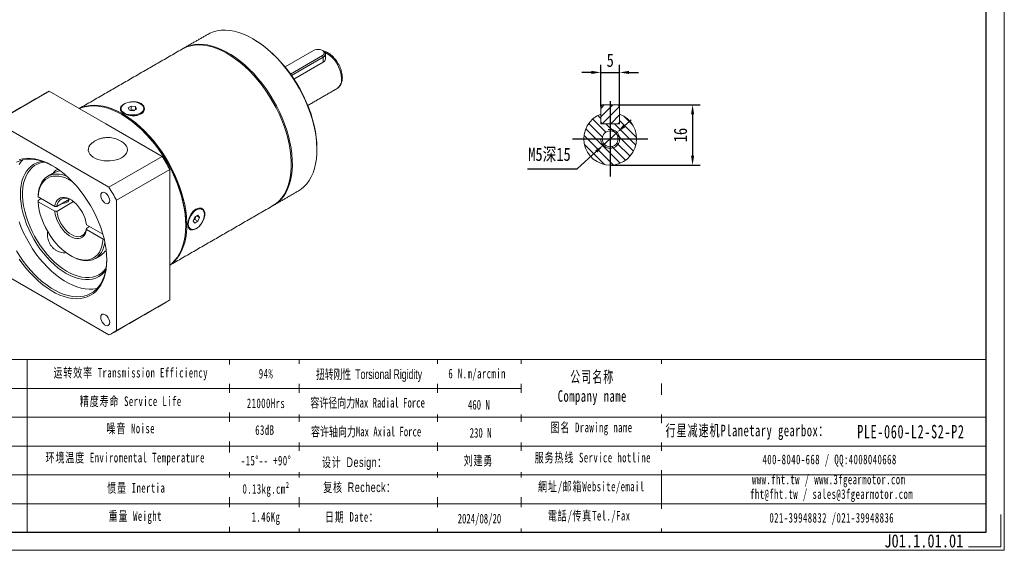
# Model space of a CAD drawing. Header units: millimetres. Extents: x 0 to 401, y 0 to 283.
# Tile 2 of 3: x 140 to 401, y 0 to 141. Entities that reach past the tile are written whole.
import ezdxf

# ---------------------------------------------------------------- set-up
doc = ezdxf.new("R2010")
doc.units = ezdxf.units.MM
doc.header["$LTSCALE"] = 1.5
doc.header["$PDSIZE"] = -1
doc.linetypes.add('CENTER2', pattern=[28.575, 19.05, -3.175, 3.175, -3.175])
doc.layers.get('0').update_dxf_attribs({"lineweight": 18})
doc.layers.get('Defpoints').update_dxf_attribs({"lineweight": 18})
for name, color, linetype in [('3中心线层', 1, 'CENTER2'), ('5剖面线层', 2, 'Continuous'), ('6文字层', 3, 'Continuous'), ('7标注层', 4, 'Continuous')]:
    doc.layers.add(name, color=color, linetype=linetype)
doc.layers.add('SLD-0', color=7, linetype='Continuous', lineweight=18)
doc.styles.add('TH_GBDIM', font='txt', dxfattribs={"width": 0.8})
doc.styles.add('标准', font='txt', dxfattribs={"width": 0.667})
doc.styles.add('样式 1', font='txt', dxfattribs={"width": 0.8})
doc.dimstyles.new('TH_GBDIM', dxfattribs={"dimtxt": 3.5, "dimasz": 2.5, "dimexe": 2, "dimexo": 0, "dimgap": 1.5, "dimtad": 1, "dimdec": 1, "dimdsep": 46, "dimtxsty": 'TH_GBDIM', "dimcen": 2.5, "dimdle": 5, "dimclrd": 4, "dimclre": 4, "dimclrt": 3, "dimadec": 0, "dimazin": 2, "dimtfac": 0.714286, "dimtdec": 1, "dimtmove": 0, "dimatfit": 3, "dimfxl": 1, "dimtolj": 1, "dimarcsym": 0})

# ---------------------------------------------------------------- blocks, each defined once
blk = doc.blocks.new('*D71')
at = {"layer": '7标注层', "color": 4, "lineweight": -2}
for p, q in [((293.66, 117.73), (293.66, 128.74)), ((298.66, 117.73), (298.66, 128.74)), ((291.16, 126.74), (288.66, 126.74)), ((293.66, 126.74), (298.66, 126.74)), ((301.16, 126.74), (303.66, 126.74))]:
    blk.add_line(p, q, dxfattribs=at)
at = {"layer": '7标注层', "color": 4}
for points in [[(291.16, 126.32), (291.16, 127.15), (293.66, 126.74)], [(301.16, 127.15), (301.16, 126.32), (298.66, 126.74)]]:
    blk.add_solid(points, dxfattribs=at)
at = {"layer": 'Defpoints', "color": 0}
for p in [(298.66, 126.74), (293.66, 117.73), (298.66, 117.73)]:
    blk.add_point(p, dxfattribs=at)
at = {"layer": '7标注层', "color": 3, "insert": (296.16, 129.93), "char_height": 3.5, "attachment_point": 5, "style": 'TH_GBDIM'}
blk.add_mtext('\\A1;5', dxfattribs=at)
blk = doc.blocks.new('*D72')
at = {"layer": '7标注层', "color": 4, "lineweight": -2}
for p, q in [((298.26, 118.13), (320, 118.13)), ((318, 115.63), (318, 104.63)), ((296.16, 102.13), (320, 102.13))]:
    blk.add_line(p, q, dxfattribs=at)
at = {"layer": '7标注层', "color": 4}
for points in [[(318.42, 115.63), (317.58, 115.63), (318, 118.13)], [(317.58, 104.63), (318.42, 104.63), (318, 102.13)]]:
    blk.add_solid(points, dxfattribs=at)
at = {"layer": 'Defpoints', "color": 0}
for p in [(298.26, 118.13), (296.16, 102.13), (318, 102.13)]:
    blk.add_point(p, dxfattribs=at)
at = {"layer": '7标注层', "color": 3, "insert": (314.79, 110.13), "char_height": 3.5, "attachment_point": 5, "rotation": 90, "style": 'TH_GBDIM'}
blk.add_mtext('\\A1;16', dxfattribs=at)
blk = doc.blocks.new('*D73')
at = {"layer": '7标注层', "color": 4, "lineweight": -2}
for p, q in [((299.85, 112.5), (301.7, 114.18)), ((298, 110.82), (294.31, 107.45)), ((292.46, 105.77), (287.41, 101.18)), ((274.18, 101.18), (287.41, 101.18))]:
    blk.add_line(p, q, dxfattribs=at)
at = {"layer": '7标注层', "color": 4}
for points in [[(299.57, 112.81), (300.13, 112.19), (298, 110.82)], [(292.74, 105.46), (292.18, 106.08), (294.31, 107.45)]]:
    blk.add_solid(points, dxfattribs=at)
at = {"layer": 'Defpoints', "color": 0}
for p in [(298, 110.82), (294.31, 107.45)]:
    blk.add_point(p, dxfattribs=at)
at = {"layer": '7标注层', "color": 3, "insert": (280.05, 104.84), "char_height": 3.5, "attachment_point": 5, "style": 'TH_GBDIM'}
blk.add_mtext('\\A1;{M5深15}{}{}', dxfattribs=at)

msp = doc.modelspace()

# ---------------------------------------------------------------- hatches: boundary and pattern name
at = {"layer": '5剖面线层'}
h = msp.add_hatch(dxfattribs=at)
h.set_pattern_fill('ANSI31', color=256, scale=0.5, style=0)
h.set_pattern_definition([(45, (41.9738, -6.499), (-1.122532, 1.122532), [])])
h.paths.add_polyline_path([(298.655405, 115.671532), (298.655405, 117.733184), (298.255405, 118.133184), (296.155405, 118.133184), (296.155405, 113.133184), (298.255405, 113.133184), (298.655405, 113.533184)])
h.paths.add_polyline_path([(296.155405, 118.133184), (294.055405, 118.133184), (293.655405, 117.733184), (293.655405, 113.533184), (294.055405, 113.133184), (296.155405, 113.133184)])
h = msp.add_hatch(dxfattribs=at)
h.set_pattern_fill('ANSI31', color=256, scale=0.5, angle=90, style=0)
h.set_pattern_definition([(135, (41.9738, -6.499), (-1.122532, -1.122532), [])])
h.paths.add_polyline_path([(296.155405, 113.133184), (293.655405, 113.133184), (293.655405, 115.671532, 0.3108678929), (289.155405, 109.133184), (294.055405, 109.133184, -0.4142135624), (296.155405, 111.233184)])
h.paths.add_polyline_path([(298.655405, 115.671532), (298.655405, 113.133184), (296.155405, 113.133184), (296.155405, 111.633184, -0.4142135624), (298.655405, 109.133184), (303.155405, 109.133184, 0.3108678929)])
h.paths.add_polyline_path([(303.155405, 109.133184), (298.655405, 109.133184, -0.4142135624), (296.155405, 106.633184), (296.155405, 102.133184, 0.4142135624)])
h.paths.add_polyline_path([(296.155405, 106.633184, -0.4142135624), (293.655405, 109.133184), (289.155405, 109.133184, 0.4142135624), (296.155405, 102.133184)])
h.paths.add_polyline_path([(294.055405, 109.133184), (293.655405, 109.133184, 0.4142135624), (296.155405, 106.633184), (296.155405, 107.033184, -0.4142135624)], flags=17)
h.paths.add_polyline_path([(298.655405, 109.133184), (298.255405, 109.133184, -0.4142135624), (296.155405, 107.033184), (296.155405, 106.633184, 0.4142135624)], flags=17)
h.paths.add_polyline_path([(296.155405, 111.633184), (296.155405, 111.233184, -0.4142135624), (298.255405, 109.133184), (298.655405, 109.133184, 0.4142135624)], flags=17)

# ---------------------------------------------------------------- linework, layer by layer
at = {"color": 7, "linetype": 'Continuous', "lineweight": 15}
for p, q in [((217.473954, 132.571992), (209.927426, 128.215474)), ((211.378012, 126.309749), (219.849832, 131.200426)), ((220.076106, 130.808508), (211.639968, 125.938429)), ((219.849832, 131.200426), (220.076106, 130.808508)), ((220.076106, 130.808508), (220.076106, 129.46177)), ((220.076106, 129.46177), (212.294519, 124.969555)), ((133.267427, 113.58702), (147.409564, 121.751102)), ((162.376193, 113.111051), (147.409564, 121.751102)), ((168.323197, 117.332563), (169.114055, 117.818266)), ((169.114055, 117.818266), (170.238119, 117.665731)), ((169.114055, 116.838416), (169.114055, 117.818266)), ((170.238119, 117.665731), (170.571323, 117.027493)), ((170.238119, 116.822856), (170.238119, 117.665731)), ((293.655405, 117.733184), (294.055405, 118.133184)), ((293.655405, 117.733184), (293.655405, 113.533184)), ((294.055405, 118.133184), (298.255405, 118.133184)), ((298.255405, 118.133184), (298.655405, 117.733184)), ((298.655405, 113.533184), (298.655405, 117.733184)), ((168.656402, 116.694325), (168.323197, 117.332563)), ((169.780464, 116.54179), (168.656402, 116.694325)), ((168.839072, 116.669536), (169.114055, 116.838416)), ((169.114055, 116.838416), (169.676087, 116.762149)), ((169.676087, 116.762149), (170.055449, 116.71067)), ((170.571323, 117.027493), (169.780464, 116.54179)), ((293.655405, 113.133184), (293.655405, 115.671532)), ((298.655405, 115.671532), (298.655405, 113.133184)), ((163.200685, 96.306918), (133.267427, 113.58702)), ((177.342822, 104.471), (162.376193, 113.111051)), ((294.055405, 113.133184), (293.655405, 113.533184)), ((293.655405, 113.133184), (298.655405, 113.133184)), ((294.055405, 113.133184), (298.255405, 113.133184)), ((298.655405, 113.533184), (298.255405, 113.133184)), ((177.342822, 104.471), (163.200685, 96.306918)), ((148.234056, 99.897751), (148.157108, 99.854402)), ((165.204618, 92.836005), (179.346755, 101.000087)), ((179.346755, 83.717175), (179.346755, 101.000087)), ((144.433656, 92.768821), (145.282369, 93.258772)), ((148.837624, 91.206367), (144.434248, 93.748383)), ((144.434248, 92.441917), (148.837624, 89.899902)), ((149.406041, 91.204789), (152.760178, 93.141091)), ((153.85395, 92.466047), (149.406041, 89.898324)), ((165.204618, 58.270182), (165.204618, 92.836005)), ((185.976589, 88.359133), (186.792696, 88.859416)), ((186.792696, 88.859416), (187.222615, 88.30603)), ((161.620932, 83.826721), (157.247143, 86.351656)), ((185.590402, 87.305464), (185.976589, 88.359133)), ((186.02032, 86.752078), (185.590402, 87.305464)), ((185.987898, 87.742205), (185.681673, 87.554486)), ((186.180992, 88.26904), (185.987898, 87.742205)), ((185.987898, 87.742205), (186.836426, 87.252361)), ((186.836426, 87.252361), (186.02032, 86.752078)), ((186.282816, 88.546853), (186.180992, 88.26904)), ((186.536291, 88.702237), (187.222615, 88.30603)), ((187.222615, 88.30603), (186.836426, 87.252361)), ((157.244408, 85.37333), (158.093122, 85.863282)), ((157.247143, 85.04519), (161.650519, 82.503175)), ((179.346755, 66.434264), (179.346755, 83.717175)), ((162.131229, 79.285854), (162.509168, 79.504033)), ((162.424239, 79.465945), (162.515075, 79.4532)), ((133.267427, 74.393062), (163.200685, 57.11296)), ((179.346755, 66.434264), (165.204618, 58.270182))]:
    msp.add_line(p, q, dxfattribs=at)
at = {"color": 7, "linetype": 'Continuous', "lineweight": 15, "flags": 128}
for points in [[(201.408486, 135.643914), (200.155167, 136.313925), (198.908694, 136.873242), (197.675873, 137.318816), (196.463438, 137.648208), (195.278012, 137.859622), (194.126068, 137.951903), (193.013898, 137.924547), (191.947577, 137.777702), (190.932928, 137.512172), (189.975492, 137.129405), (189.409462, 136.832108)], [(182.621237, 132.913349), (182.957467, 133.096868), (183.89977, 133.508642), (184.900624, 133.803641), (185.954562, 133.980258), (187.055831, 134.037527), (188.198413, 133.975134), (189.376069, 133.79342), (190.582367, 133.493378), (191.810719, 133.076646), (193.054415, 132.545501), (194.306664, 131.902845), (195.560625, 131.152188), (196.80945, 130.297626), (198.046319, 129.343829), (199.264476, 128.296006), (200.457268, 127.159881), (201.618179, 125.941656), (202.740871, 124.647989), (203.819211, 123.285941), (204.84731, 121.862955), (205.819552, 120.3868), (206.730627, 118.865539), (207.57556, 117.307481), (208.349735, 115.721136), (209.048925, 114.115167), (209.66931, 112.498346), (210.207503, 110.879503), (210.660562, 109.26748), (211.026016, 107.671082), (211.301867, 106.099026), (211.486609, 104.5599), (211.579233, 103.062109), (211.579233, 101.613833), (211.486609, 100.222983), (211.301867, 98.897155), (211.026016, 97.643591), (210.660562, 96.469136), (210.207503, 95.380205), (209.66931, 94.382746), (209.048925, 93.482206), (208.349735, 92.683504), (207.57556, 91.991003), (206.730627, 91.408484), (206.619286, 91.343004)], [(182.763492, 132.993547), (183.014495, 133.139211), (183.941342, 133.579851), (184.928058, 133.90422), (185.969254, 134.110548), (187.059244, 134.197708), (188.192075, 134.165224), (189.361559, 134.013273), (190.561309, 133.742685), (191.784772, 133.354938), (193.025266, 132.85215), (194.276017, 132.237065), (195.530192, 131.513045), (196.780943, 130.684044), (198.021437, 129.754588), (199.2449, 128.729754), (200.44465, 127.615141), (201.614134, 126.416834), (202.746965, 125.14138), (203.836955, 123.795744), (204.878151, 122.387276), (205.864867, 120.923669), (206.791714, 119.412915), (207.653629, 117.863265), (208.445906, 116.283185), (209.164217, 114.681303), (209.804637, 113.066369), (210.363672, 111.447202), (210.838266, 109.832645), (211.225828, 108.231519), (211.52424, 106.652567), (211.731872, 105.104413), (211.847595, 103.59551), (211.870769, 102.134104), (211.801273, 100.728172), (211.639486, 99.385395), (211.386291, 98.113107), (211.043068, 96.918256), (210.611697, 95.807368), (210.094529, 94.786511), (209.494392, 93.861259), (208.814562, 93.036666), (208.058752, 92.317238), (207.231091, 91.7069), (206.759875, 91.426088)], [(213.407511, 95.261763), (214.159011, 95.753687), (214.951288, 96.419024), (215.669598, 97.191562), (216.310019, 98.067083), (216.869053, 99.040802), (217.343648, 100.107403), (217.731209, 101.26106), (218.029622, 102.495473), (218.237254, 103.8039), (218.352977, 105.179192), (218.376151, 106.613842), (218.306655, 108.100012), (218.144868, 109.629584), (217.891673, 111.194206), (217.54845, 112.785333), (217.117079, 114.394272), (216.599911, 116.012239), (215.999774, 117.630394), (215.319944, 119.239901), (214.564134, 120.831969), (213.736473, 122.397904), (212.841481, 123.929151), (211.884045, 125.417349), (210.869396, 126.854368), (209.803074, 128.232362), (208.690904, 129.543802), (207.538961, 130.781527), (206.353534, 131.938777), (205.1411, 133.009233), (203.908279, 133.987043), (202.661805, 134.866874), (201.408486, 135.643914)], [(201.69133, 135.480582), (202.938404, 134.706776), (204.178505, 133.829532), (205.404697, 132.853751), (206.610121, 131.784894), (207.788038, 130.628938), (208.93186, 129.392346), (210.03519, 128.082034), (211.091857, 126.70533), (212.095952, 125.269934), (213.041861, 123.783871), (213.924294, 122.255453), (214.738314, 120.693229), (215.479371, 119.105933), (216.14332, 117.502443), (216.726445, 115.891727), (217.225489, 114.282792), (217.63766, 112.684636), (217.960653, 111.106197), (218.192663, 109.556299), (218.332388, 108.043615), (218.379049, 106.576603)], [(219.849832, 131.200426), (220.136392, 131.421412), (220.303497, 131.680053), (220.337611, 131.955396), (220.235967, 132.225134), (220.006801, 132.467414), (219.668678, 132.662608), (219.248991, 132.794903), (218.781741, 132.85358), (218.304781, 132.833887), (217.856753, 132.737419), (217.473954, 132.571992)], [(220.076335, 132.441191), (220.393944, 132.202204), (220.593745, 131.923743), (220.66189, 131.624915), (220.593744, 131.32609), (220.393943, 131.047628), (220.076106, 130.808508)], [(155.364705, 117.158698), (156.181185, 117.507043), (157.182038, 117.802043), (158.235977, 117.978659), (159.337245, 118.035928), (160.479828, 117.973535), (161.657484, 117.791821), (162.863782, 117.49178), (164.092134, 117.075048), (165.33583, 116.543903), (166.588079, 115.901246), (167.84204, 115.150589), (169.090865, 114.296028), (170.327734, 113.34223), (171.545891, 112.294408), (172.738683, 111.158282), (173.899594, 109.940058), (175.022286, 108.64639), (176.100626, 107.284343), (177.128725, 105.861356), (178.100967, 104.385201), (179.012042, 102.86394), (179.856974, 101.305882), (180.63115, 99.719538), (181.33034, 98.113568), (181.950725, 96.496747), (182.488918, 94.877904), (182.941977, 93.265882), (183.307431, 91.669484), (183.583282, 90.097428), (183.768024, 88.558301), (183.860648, 87.06051), (183.860648, 85.612234), (183.768024, 84.221385), (183.583282, 82.895557), (183.307431, 81.641992), (182.941977, 80.467537), (182.488918, 79.378606), (181.950725, 78.381148), (181.33034, 77.480608), (180.63115, 76.681906), (179.856974, 75.989405), (179.346755, 75.618803)], [(183.589395, 86.166399), (183.543053, 87.640439), (183.404273, 89.159936), (183.173821, 90.716589), (182.852948, 92.3019), (182.443412, 93.907207), (181.947446, 95.523744), (181.367761, 97.142682), (180.707523, 98.755177), (179.970337, 100.352425), (179.16023, 101.925701), (178.281626, 103.466412), (177.339324, 104.966145), (176.33847, 106.416706), (175.284531, 107.810174), (174.183264, 109.13894), (173.040681, 110.395745), (171.863025, 111.573724), (170.656727, 112.666445), (169.428375, 113.667937), (168.184679, 114.572734), (166.93243, 115.375893), (165.678469, 116.073028), (164.429643, 116.66033), (163.192775, 117.134591), (161.974618, 117.493222), (160.781826, 117.734265), (159.620914, 117.856401), (158.498222, 117.858965), (157.419882, 117.741943), (156.391784, 117.505974), (155.419542, 117.152346), (155.394642, 117.141414)], [(170.316414, 115.515205), (170.89701, 115.655905), (171.414247, 115.863217), (171.845518, 116.12808), (172.171972, 116.438918), (172.379343, 116.782146), (172.458568, 117.142763), (172.406185, 117.50501), (172.224483, 117.853053), (171.921402, 118.171681), (171.510189, 118.446969), (171.008817, 118.666886), (170.439197, 118.821821), (169.826225, 118.905001), (169.196691, 118.912792), (168.578107, 118.844852), (167.997509, 118.704151), (167.480272, 118.496839), (167.049003, 118.231977), (166.722549, 117.921139), (166.515177, 117.57791), (166.435952, 117.217293), (166.488335, 116.855047), (166.670038, 116.507004), (166.973118, 116.188375), (167.38433, 115.913086), (167.885703, 115.693169), (168.455322, 115.538235), (169.068295, 115.455055), (169.69783, 115.447265), (170.316414, 115.515205)], [(166.904388, 115.395376), (168.148751, 114.623136), (169.388852, 113.745892), (170.615043, 112.770111), (171.820468, 111.701255), (172.998385, 110.545298), (174.142206, 109.308706), (175.245536, 107.998394), (176.302204, 106.621691), (177.306299, 105.186294), (178.252208, 103.700231), (179.134641, 102.171814), (179.948661, 100.609589), (180.689717, 99.022294), (181.353666, 97.418803), (181.936792, 95.808088), (182.435836, 94.199153), (182.848007, 92.600997), (183.170999, 91.022557), (183.403009, 89.47266), (183.542734, 87.959976), (183.589395, 86.492963)], [(167.070836, 108.07801), (167.12056, 108.039891), (167.562909, 107.629793), (167.885576, 107.184043), (168.080204, 106.714186), (168.141753, 106.23239), (168.068627, 105.751134), (167.862721, 105.28288), (167.529367, 104.839758), (167.0772, 104.433245), (166.517932, 104.073868), (165.866045, 103.770936), (165.138424, 103.532293), (164.353911, 103.36412), (163.532829, 103.270774), (162.696442, 103.254671), (161.866411, 103.31623), (161.064234, 103.453855), (160.310689, 103.663983), (159.625288, 103.94117), (159.025785, 104.278238), (158.527708, 104.666458), (158.143954, 105.095773), (157.884465, 105.555066), (157.755961, 106.032441), (157.761768, 106.515533), (157.901739, 106.991833), (158.172245, 107.449003), (158.566282, 107.875201), (158.812139, 108.077421)], [(148.378499, 101.923204), (147.947453, 102.159579), (146.812253, 102.709091), (145.688109, 103.14708), (144.58231, 103.470707), (143.502029, 103.677874), (142.454271, 103.767236), (141.445831, 103.738215), (140.483251, 103.590998), (139.572771, 103.326539), (138.720297, 102.946555)], [(140.359786, 103.562736), (139.95822, 103.101116), (139.388773, 102.290896)], [(139.433735, 103.628717), (140.369633, 103.854108), (141.355253, 103.962509), (142.384362, 103.953236), (143.450455, 103.826348), (144.546792, 103.582646), (145.66644, 103.223671), (146.802322, 102.751694), (147.947256, 102.169697), (149.094003, 101.48136), (150.235313, 100.691036), (151.363971, 99.803721), (152.47284, 98.825024), (153.55491, 97.761134), (154.60334, 96.618776), (155.611501, 95.405175), (156.573021, 94.128001), (157.481817, 92.795329), (158.332148, 91.415585), (159.118635, 89.997494), (159.836305, 88.550018), (160.480623, 87.082312), (161.047514, 85.603653), (161.533394, 84.12339), (161.93519, 82.650882), (162.250366, 81.195439), (162.476924, 79.766262), (162.613434, 78.372388), (162.659034, 77.022628)], [(162.379589, 74.280093), (161.873734, 73.6657), (161.227826, 73.066538), (160.511013, 72.577015), (159.728747, 72.200858), (158.886985, 71.940927), (157.992131, 71.799202), (157.050996, 71.776761), (156.070743, 71.873776), (155.058831, 72.089509), (154.022963, 72.422315), (152.971021, 72.869663), (151.911012, 73.42815), (150.851004, 74.093523), (149.799062, 74.860721), (148.763194, 75.723902), (147.751283, 76.676498), (146.771029, 77.71126), (145.829894, 78.820312), (144.93504, 79.995213), (144.093277, 81.227022), (143.311012, 82.506364), (142.594199, 83.823502), (141.948291, 85.168413), (141.378207, 86.53086), (140.888283, 87.900476), (140.482249, 89.266835), (140.163194, 90.619539), (139.933547, 91.948294), (139.795057, 93.242986), (139.748775, 94.493762), (139.795057, 95.691104), (139.933547, 96.825898), (140.163194, 97.889508), (140.482249, 98.87384), (140.888283, 99.771401), (141.378207, 100.575363), (141.948291, 101.279604), (142.594199, 101.878766), (143.311012, 102.368289), (144.093277, 102.744448), (144.93504, 103.004378), (145.721679, 103.135565)], [(146.243877, 102.943958), (145.953308, 102.911093), (145.084365, 102.730148), (144.271064, 102.43107), (143.519769, 102.016201), (142.83636, 101.488786), (142.226187, 100.852954), (141.694024, 100.113681), (141.244036, 99.276753), (140.879746, 98.348719), (140.604004, 97.336843), (140.418968, 96.249045), (140.326087, 95.093837), (140.326087, 93.880261), (140.418968, 92.617815), (140.604004, 91.316378), (140.879746, 89.986138), (141.244036, 88.637503), (141.694024, 87.28103), (142.226187, 85.927335), (142.83636, 84.587012), (143.519769, 83.270551), (144.271064, 81.988254), (145.084365, 80.750158), (145.953308, 79.565954), (146.871092, 78.444907), (147.830533, 77.395793), (148.824124, 76.426822), (149.844087, 75.545577), (150.88244, 74.758956), (151.931057, 74.073113), (152.98173, 73.49342), (154.026237, 73.02441), (155.056404, 72.669755), (156.064167, 72.432231), (157.041639, 72.313697), (157.981172, 72.31508), (158.87541, 72.436369), (159.717357, 72.676615), (160.500421, 73.033938), (161.218476, 73.505542), (161.8659, 74.087735), (162.437628, 74.775962), (162.474802, 74.828124)], [(144.433656, 94.075286), (144.540347, 95.07556), (144.741878, 96.002569), (145.036072, 96.846306), (145.419753, 97.597661), (145.888779, 98.248524), (146.438086, 98.791867), (147.061745, 99.221826), (147.753022, 99.533758), (148.504455, 99.724295), (149.307931, 99.791381), (150.154777, 99.734292), (151.03585, 99.553644), (151.941638, 99.251387), (152.057025, 99.204829)], [(153.521668, 97.795505), (153.489931, 97.815799), (152.594836, 98.332526), (151.70456, 98.739368), (150.828686, 99.031947), (149.976645, 99.207112), (149.157609, 99.262976), (148.380396, 99.198939), (147.653373, 99.01569), (146.984367, 98.715202), (146.380581, 98.30071), (145.848515, 97.776676), (145.393897, 97.148742), (145.021622, 96.423668), (144.735697, 95.609261), (144.5392, 94.714287), (144.434248, 93.748383)], [(148.507053, 100.032465), (148.564947, 100.214525), (148.764749, 100.492987), (149.082584, 100.732107), (149.082355, 100.731974)], [(163.421995, 92.748864), (163.373875, 93.16312), (163.233414, 93.599374), (163.011991, 94.022283), (162.727544, 94.397584), (162.403117, 94.694875), (162.064994, 94.890069), (161.740568, 94.967353), (161.456121, 94.920467), (161.234698, 94.753208), (161.094236, 94.479127), (161.046116, 94.120429), (161.094236, 93.706172), (161.234698, 93.269918), (161.456121, 92.84701), (161.740568, 92.471707), (162.064994, 92.174417), (162.403117, 91.979223), (162.727544, 91.901938), (163.011991, 91.948825), (163.233414, 92.116084), (163.373875, 92.390164), (163.421995, 92.748864)], [(144.434248, 92.441917), (144.5392, 91.354837), (144.735697, 90.232993), (145.021622, 89.088463), (145.393897, 87.93357), (145.848515, 86.780745), (146.380581, 85.642401), (146.984367, 84.530792), (147.653373, 83.457887), (148.380396, 82.435235), (149.157609, 81.473847), (149.976645, 80.584073), (150.828686, 79.775492), (151.70456, 79.056808), (152.594836, 78.43576), (153.489931, 77.919032), (154.380207, 77.51219), (155.256081, 77.219611), (156.108122, 77.044447), (156.927158, 76.988582), (157.704371, 77.052619), (158.431394, 77.235868), (159.1004, 77.536356), (159.704185, 77.950848), (160.236252, 78.474882), (160.690869, 79.102816), (161.063145, 79.82789), (161.34907, 80.642297), (161.545567, 81.537271), (161.650519, 82.503175)], [(148.837624, 91.206367), (148.970886, 91.853671), (149.197136, 92.415833), (149.511208, 92.880015), (149.905929, 93.235615), (150.372283, 93.474511), (150.899619, 93.591247), (151.475895, 93.583158), (152.087947, 93.450428), (152.721797, 93.196087), (153.36297, 92.825946), (153.99682, 92.348458), (154.608872, 91.774529), (155.185147, 91.117265), (155.712484, 90.391678), (156.178838, 89.614341), (156.573559, 88.803007), (156.887631, 87.976205), (157.113881, 87.15282), (157.247143, 86.351656)], [(157.247143, 85.04519), (157.113881, 84.397887), (156.887631, 83.835725), (156.573559, 83.371543), (156.178838, 83.015943), (155.712484, 82.777047), (155.185147, 82.66031), (154.608872, 82.6684), (153.99682, 82.80113), (153.36297, 83.05547), (152.721797, 83.425611), (152.087947, 83.903099), (151.475895, 84.477029), (150.899619, 85.134293), (150.372283, 85.859879), (149.905929, 86.637216), (149.511208, 87.448551), (149.197136, 88.275352), (148.970886, 89.098738), (148.837624, 89.899902)], [(149.406041, 89.898324), (149.544578, 89.111748), (149.77802, 88.30452), (150.100508, 87.496904), (150.503945, 86.709174), (150.978206, 85.961103), (151.511383, 85.271471), (152.090093, 84.65759), (152.699809, 84.134869), (153.325225, 83.716431), (153.95064, 83.41278), (154.560356, 83.231538), (155.139066, 83.177254), (155.672244, 83.251293), (156.146504, 83.451794), (156.549942, 83.773725), (156.872429, 84.209005), (157.105872, 84.746706), (157.244408, 85.37333)], [(187.202858, 86.018518), (187.270901, 86.076745), (187.934646, 86.907306), (188.424411, 87.849375), (188.663945, 88.801074), (188.617804, 89.652614), (188.297613, 90.312145), (187.747177, 90.705857), (187.039553, 90.77613), (186.273486, 90.503755), (185.545464, 89.922384), (184.926114, 89.100417), (184.466624, 88.128798), (184.206628, 87.126312), (184.155081, 86.492963), (184.155081, 86.492963)], [(185.399149, 85.057284), (185.811311, 85.100716), (186.249486, 85.262373), (186.694524, 85.535186), (187.126974, 85.907234), (187.527936, 86.362256), (187.879886, 86.880366), (188.167444, 87.438919), (188.378039, 88.013505), (188.502469, 88.57901), (188.535295, 89.11072), (188.475083, 89.585396), (188.324465, 89.982293), (188.090023, 90.284066), (187.782003, 90.477523), (187.413868, 90.554211), (187.001705, 90.510777), (186.56353, 90.349121), (186.118493, 90.076308), (185.686043, 89.70426), (185.28508, 89.249238), (184.933129, 88.731128), (184.645573, 88.172575), (184.434978, 87.59799), (184.310548, 87.032485), (184.277721, 86.500774), (184.337933, 86.026098), (184.488551, 85.629201), (184.722994, 85.327429), (185.031013, 85.133972), (185.399149, 85.057284)], [(139.388773, 87.112278), (139.95822, 85.644589), (140.605185, 84.188757), (141.325472, 82.754221), (142.114411, 81.350285), (142.966884, 79.986057), (143.877364, 78.670381), (144.839944, 77.411791), (145.848384, 76.21845), (146.896142, 75.098097), (147.976423, 74.057998), (149.082222, 73.104897), (150.206366, 72.244978), (151.341566, 71.483815), (152.480459, 70.826346), (153.615659, 70.276835), (154.739803, 69.838845), (155.845601, 69.515218), (156.925883, 69.308051), (157.973641, 69.218689), (158.98208, 69.24771), (159.944661, 69.394927), (160.068127, 69.423189)], [(179.346755, 75.65344), (179.970337, 76.158849), (180.707523, 76.904959), (181.367761, 77.755161), (181.947446, 78.704809), (182.443412, 79.748716), (182.852948, 80.881182), (183.173821, 82.096021), (183.404273, 83.386599), (183.543053, 84.745866), (183.589395, 86.166399)], [(162.143844, 81.732054), (162.110102, 81.502559), (161.908572, 80.57555), (161.614377, 79.731813), (161.230696, 78.980458), (160.76167, 78.329595), (160.212363, 77.786252), (159.588705, 77.356294), (158.897427, 77.044362), (158.145995, 76.853824), (157.342518, 76.786737), (156.495672, 76.843826), (155.614599, 77.024475), (154.708811, 77.326732), (153.788086, 77.747335), (153.323777, 78.001482)], [(138.720297, 79.390906), (139.572771, 78.026677), (140.483251, 76.711001), (141.445831, 75.452411), (142.454271, 74.25907), (143.502029, 73.138717), (144.58231, 72.098618), (145.688109, 71.145517), (146.812253, 70.285598), (147.947453, 69.524435), (149.086346, 68.866967), (150.221545, 68.317456), (151.34569, 67.879465), (152.451488, 67.555838), (153.53177, 67.348671), (154.579527, 67.259309), (155.587967, 67.28833), (156.550548, 67.435548), (157.461027, 67.700006), (158.313501, 68.07999), (159.10244, 68.573036), (159.822727, 69.175946), (160.469692, 69.884809), (161.039139, 70.695029), (161.527373, 71.601351), (161.931231, 72.597897), (162.248091, 73.678204), (162.475898, 74.835267), (162.613176, 76.06158), (162.658335, 77.187122)], [(162.519244, 79.416724), (162.465652, 79.424518), (162.392625, 79.436754)], [(162.659034, 77.022628), (162.613434, 75.725516), (162.476924, 74.489254), (162.250366, 73.321656), (161.93519, 72.230106), (161.533394, 71.221503), (161.047514, 70.302225), (160.480623, 69.478085), (159.836305, 68.754291), (159.118635, 68.135421), (158.332148, 67.625387), (157.481817, 67.227414), (156.573021, 66.944018), (155.611501, 66.776989), (154.60334, 66.727386), (153.55491, 66.79552), (152.47284, 66.980962), (151.363971, 67.282538), (150.235313, 67.698343), (149.094003, 68.225747), (147.947256, 68.861416), (146.802322, 69.601332), (145.66644, 70.440816), (144.546792, 71.37456), (143.450455, 72.396661), (142.384362, 73.500658), (141.355253, 74.679569), (140.369633, 75.925943), (139.433735, 77.231898)], [(163.421995, 60.415496), (163.373875, 60.829754), (163.233414, 61.266006), (163.011991, 61.688916), (162.727544, 62.064218), (162.403117, 62.361508), (162.064994, 62.556703), (161.740568, 62.633987), (161.456121, 62.5871), (161.234698, 62.419841), (161.094236, 62.145761), (161.046116, 61.787062), (161.094236, 61.372806), (161.234698, 60.936551), (161.456121, 60.513643), (161.740568, 60.138341), (162.064994, 59.841051), (162.403117, 59.645857), (162.727544, 59.568572), (163.011991, 59.615458), (163.233414, 59.782717), (163.373875, 60.056798), (163.421995, 60.415496)]]:
    msp.add_lwpolyline(points, dxfattribs=at)
at = {"color": 7, "linetype": 'Continuous', "lineweight": 15}
msp.add_circle((296.155405, 109.133184), 2.1, dxfattribs=at)
for centre, radius, start, end in [((216.524416, 124.742363), 8.364876, 1.95293884, 61.85438618), ((222.14167, 124.723976), 2.759498, 304.99883432, 6.31334258), ((151.728518, 111.956669), 10.704405, 113.79556583, 119.99271746), ((167.518453, 116.826076), 1.271834, 139.98295311, 178.17967319), ((171.39987, 116.835174), 1.247783, 1.43750628, 40.39989391), ((169.444124, 115.198083), 1.581173, 81.56408243, 111.73197065), ((169.489417, 115.326104), 1.448127, 69.15793752, 82.5936891), ((296.155405, 109.133184), 7, 110.92483243, 69.07516757), ((130.415977, 75.063821), 55.379698, 27.92628954, 32.073728), ((149.924434, 99.704842), 1.326891, 96.50640694, 162.38901961), ((116.27384, 66.899739), 55.379698, 27.92628954, 32.073728), ((151.758116, 91.065167), 2.356215, 52.67082429, 176.60283047), ((150.578819, 95.040612), 3.121051, 271.22289086, 298.17415272), ((151.566629, 93.329484), 1.147988, 295.0354493, 348.55034876), ((187.077188, 89.663428), 1.256317, 19.73423185, 58.43377496), ((184.646858, 88.824206), 1.631495, 309.566708, 340.10602478), ((184.863717, 88.75937), 1.405574, 339.58320087, 350.47061365), ((185.128203, 86.26474), 1.22653, 241.08219246, 280.76051501), ((158.521162, 81.857935), 4.432628, 300.27812645, 324.53108677), ((173.022135, 75.071003), 10.704863, 300.00201908, 306.21504101), ((158.887071, 66.896433), 10.692222, 293.79308169, 306.21767007)]:
    msp.add_arc(centre, radius, start, end, dxfattribs=at)
at = {"color": 4}
msp.add_arc((296.155405, 109.133184), 2.5, 180, 102.49310125, dxfattribs=at)
at = {"color": 7, "linetype": 'Continuous', "lineweight": 15}
for points in [[(189.409462, 136.832108), (182.90408, 133.076631)], [(201.694042, 135.479016), (201.411244, 135.642322)], [(182.621237, 132.913349), (155.347563, 117.168593)], [(220.076335, 132.441191), (219.850024, 132.57188)], [(220.66189, 130.268228), (220.66189, 131.624915)], [(146.377494, 121.227636), (132.235357, 113.063554)], [(215.955017, 117.978322), (223.724408, 122.463495)], [(166.43526, 117.180028), (166.43526, 116.712966)], [(166.904388, 115.395376), (166.621591, 115.558682)], [(172.45926, 116.712966), (172.45926, 117.180028)], [(218.379049, 106.250039), (218.379049, 106.576603)], [(148.157108, 99.854402), (147.025737, 99.201275)], [(149.195511, 100.797319), (149.082355, 100.731974)], [(144.434248, 93.748383), (144.433656, 94.075286)], [(206.902129, 91.506286), (213.407511, 95.261763)], [(144.433656, 92.768821), (144.434248, 92.441917)], [(152.496797, 92.658309), (152.496797, 92.989044)], [(149.406041, 91.204789), (148.837624, 91.206367)], [(148.837624, 89.899902), (149.406041, 89.898324)], [(179.346754, 75.598907), (206.619286, 91.343004)], [(187.912386, 90.414286), (187.507921, 90.647779)], [(183.589395, 86.166399), (183.589395, 86.492963)], [(157.244408, 85.37333), (157.247143, 85.04519)], [(184.496167, 85.430701), (184.900631, 85.197208)], [(161.650519, 82.503175), (161.93019, 82.503007)], [(153.040981, 78.16479), (153.323777, 78.001482)], [(159.624713, 77.376844), (160.756084, 78.029971)], [(164.232756, 57.636427), (178.374893, 65.800508)]]:
    msp.add_open_spline(points, degree=1, dxfattribs=at)
for points, knots in [([(223.698975, 122.462219), (223.740444, 122.481662), (223.941557, 122.575952), (224.242849, 122.846679), (224.584616, 123.260185), (224.843356, 123.756745), (225.023141, 124.321793), (225.105037, 124.864175), (225.123516, 125.34218), (225.106125, 125.842055), (225.02701, 126.459862), (224.848126, 127.205206), (224.589293, 127.951182), (224.256855, 128.683308), (223.857921, 129.387625), (223.400265, 130.050553), (222.892136, 130.659255), (222.342068, 131.201139), (221.758454, 131.666175), (221.149804, 132.037599), (220.589455, 132.295135), (220.234218, 132.374178), (220.088835, 132.406526)], [0, 0, 0, 0, 0.0131425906, 0.0637388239, 0.1141684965, 0.1655079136, 0.2185301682, 0.2733361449, 0.3063060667, 0.3368500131, 0.3935779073, 0.4501530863, 0.5065493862, 0.5627949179, 0.618973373, 0.6751894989, 0.7315231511, 0.7880880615, 0.844995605, 0.9023210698, 0.9600242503, 1, 1, 1, 1]), ([(220.645139, 130.433199), (220.637243, 130.299789), (220.619517, 130.000273), (220.377998, 129.6627), (220.150036, 129.510975), (220.076106, 129.46177)], [0, 0, 0, 0, 0.3517825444, 0.789779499, 1, 1, 1, 1]), ([(167.288528, 118.370019), (167.255867, 118.35638), (166.928935, 118.219854), (166.530844, 117.848201), (166.205141, 117.307916), (166.266365, 116.739412), (166.624384, 116.251102), (167.023179, 115.99176), (167.184518, 115.886838)], [0, 0, 0, 0, 0.0230454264, 0.230683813, 0.4382395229, 0.647392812, 0.857346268, 1, 1, 1, 1]), ([(167.184518, 115.886838), (167.462499, 115.751064), (168.018402, 115.479544), (169.079328, 115.258329), (170.165778, 115.228483), (171.17914, 115.425307), (171.994326, 115.838363), (172.522166, 116.421058), (172.708054, 117.098607), (172.52925, 117.780074), (172.002542, 118.366942), (171.188891, 118.783526), (170.189753, 118.97358), (169.306955, 118.981895), (168.828575, 118.868837), (168.690814, 118.836279)], [0, 0, 0, 0, 0.080425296, 0.1608336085, 0.2416839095, 0.3228401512, 0.4035103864, 0.4836602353, 0.5640668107, 0.6451046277, 0.7261687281, 0.8066172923, 0.8867693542, 0.9673923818, 1, 1, 1, 1]), ([(163.446775, 109.450648), (163.16714, 109.461379), (162.582432, 109.483817), (161.721876, 109.377143), (160.883865, 109.170412), (160.10581, 108.868589), (159.416463, 108.511635), (159.016506, 108.217836), (158.839705, 108.087962)], [0, 0, 0, 0, 0.1707878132, 0.3571116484, 0.5275606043, 0.6970748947, 0.8660912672, 1, 1, 1, 1]), ([(167.043156, 108.088445), (166.885422, 108.20548), (166.518445, 108.477767), (165.883324, 108.817458), (165.15542, 109.117111), (164.374821, 109.333708), (163.797904, 109.422866), (163.481513, 109.447899), (163.446775, 109.450648)], [0, 0, 0, 0, 0.1509933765, 0.3512945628, 0.5521574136, 0.7557798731, 0.9731858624, 1, 1, 1, 1]), ([(150.180246, 100.678561), (150.033121, 100.627357), (149.539143, 100.455439), (148.848796, 100.204522), (148.434921, 99.997988), (148.234056, 99.897751)], [0, 0, 0, 0, 0.1791914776, 0.6016395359, 1, 1, 1, 1]), ([(184.155081, 86.492963), (184.176514, 86.217085), (184.219376, 85.665388), (184.557661, 85.133178), (185.07729, 84.910236), (185.624023, 84.946177), (185.993728, 85.155407), (186.10819, 85.220184)], [0, 0, 0, 0, 0.22388010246, 0.44771296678, 0.67277621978, 0.89869110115, 1, 1, 1, 1]), ([(147.000114, 84.577667), (146.967911, 84.431268), (146.889331, 84.074026), (146.88952, 83.235566), (147.079825, 82.26667), (147.513549, 81.30485), (147.973177, 80.62153), (148.506741, 80.060479), (149.079103, 79.616604), (149.722619, 79.267199), (150.579422, 78.979485), (151.354574, 78.852906), (151.799496, 78.961365), (151.872956, 78.979273)], [0, 0, 0, 0, 0.0558368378, 0.1362520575, 0.3015464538, 0.4019994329, 0.5023817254, 0.5835024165, 0.6645672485, 0.7461415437, 0.8276619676, 0.9715456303, 1, 1, 1, 1])]:
    msp.add_open_spline(points, degree=3, knots=knots, dxfattribs=at)
at = {"layer": '3中心线层'}
for p, q in [((296.155405, 119.133184), (296.155405, 99.133184)), ((286.155405, 109.133184), (306.155405, 109.133184))]:
    msp.add_line(p, q, dxfattribs=at)
at = {"layer": 'SLD-0'}
for p, q in [((35.392568, 50.56015), (395.894187, 50.56015)), ((141.572989, 50.56015), (141.572989, 4.775018)), ((195.178834, 50.56015), (195.178834, 4.769809)), ((213.707097, 50.56015), (213.707097, 5.023803)), ((250.314921, 50.56015), (250.314921, 4.769809)), ((272.549449, 50.56015), (272.549449, 4.769809)), ((309.772127, 50.56015), (309.772127, 4.769809)), ((69.940134, 42.920014), (272.549449, 42.920014)), ((35.392568, 35.279878), (395.894187, 35.279878)), ((69.940134, 27.639742), (395.894187, 27.639742)), ((69.940134, 19.999605), (395.894187, 19.999605)), ((69.940134, 12.359469), (395.894187, 12.359469))]:
    msp.add_line(p, q, dxfattribs=at)
at = {"layer": 'SLD-0', "color": 3}
msp.add_lwpolyline([(0, 0), (400.663996, 0), (400.663996, 283.326683), (0, 283.326683)], close=True, dxfattribs=at)
at = {"layer": 'SLD-0', "color": 3, "lineweight": 25}
msp.add_lwpolyline([(23.849047, 4.769809), (395.894187, 4.769809), (395.894187, 278.556874), (23.849047, 278.556874)], close=True, dxfattribs=at)
at = {"layer": 'SLD-0', "color": 3}
msp.add_lwpolyline([(399.710034, 9.539619), (399.710034, 0.953962), (391.124377, 0.953962)], dxfattribs=at)

# ---------------------------------------------------------------- texts
at = {"layer": '6文字层', "insert": (368.847959, 4.252769), "char_height": 3.5, "width": 43.30442304, "attachment_point": 1, "style": '样式 1'}
msp.add_mtext('J01.1.01.01', dxfattribs=at)
at = {"layer": 'SLD-0', "color": 1, "attachment_point": 2, "style": '标准'}
for s, insert, char_height, width in [('\\T1.1;运转效率 Transmission Efficiency', (169.003956, 48.381064), 2.54671208, 43.27768724), ('\\T1.1;94%', (204.874516, 48.120996), 2.5467121, 32.56909696), ('\\T1.1;公司名称\\PCompany name', (291.396867, 47.543972), 3.0560545, 39.56636389), ('\\T1.1;精度寿命 Service Life', (169.003956, 40.81234), 2.54671208, 33.96990816), ('\\T1.1;21000Hrs', (204.874516, 40.271749), 2.54671208, 32.56909696), ('\\T1.1;噪音 Noise', (169.003956, 33.608378), 2.54671208, 22.47206064), ('\\T1.1;图名 Drawing name', (291.187972, 33.871527), 2.54671208, 32.56909696), ('\\T1.1;63dB', (204.560897, 33.162969), 2.5467121, 16.80530357), ('\\T1.1;  行星减速机Planetary gearbox：', (331.021537, 33.304062), 3.0560545, 48.06452523), ('\\T1.1;\\pxt5;PLE-060-L2-S2-P2', (375.894449, 33.256578), 3.56539692, 23.79529), ('{\\T1.1;环境温度 Enviromental Temperature}', (167.543918, 25.857276), 2.54671208, 112.52223542), ('\\T1.1;服务热线 Service hotline', (291.549113, 25.863443), 2.54671208, 36.28510284), ('\\T1.1;-15%%D-- +90%%D', (204.874516, 25.064101), 2.54671208, 21.8464022), ('\\T1.1;400-8040-668 / QQ:4008040668', (354.32653, 25.376825), 2.54671208, 74.14856459), ('\\T1.1;網址/邮箱Website/email', (291.152566, 18.190598), 2.54671208, 37.76937676), ('\\T1.1;www.fht.tw / www.3fgearmotor.com ', (354.091709, 20.072367), 2.54671208, 74.23203537), ('\\T1.1;惯量 Inertia', (170.464002, 17.832607), 2.54671208, 23.00763836), ('{\\T1.1;0.13kg.cm²}', (204.874516, 17.555543), 2.54671208, 17.22453934), ('\\T1.1;\\pxt12;fht@fht.tw / sales@3fgearmotor.com ', (354.867845, 16.194398), 2.54671208, 74.23203537), ('\\T1.1;重量 Weight', (170.190249, 10.355077), 2.54671208, 19.80273685), ('\\T1.1;電話/传真Tel./Fax', (290.581988, 10.45793), 2.54671208, 38.22363167), ('\\T1.1;1.46Kg', (204.874516, 10.108264), 2.54671208, 17.03967804), ('\\T1.1;021-39948832 /021-39948836 ', (354.894474, 9.901111), 2.54671208, 56.68177445)]:
    msp.add_mtext(s, dxfattribs=dict(at, insert=insert, char_height=char_height, width=width))

# ---------------------------------------------------------------- dimensions: what is measured, and where the dimension line sits
at = {"layer": '7标注层'}
dim = msp.add_linear_dim(base=(298.655405, 126.737466), p1=(293.655405, 117.733184), p2=(298.655405, 117.733184), dimstyle='TH_GBDIM', override={"dimexo": 0, "dimgap": 1.5, "dimtad": 1, "dimjust": 0, "dimdec": 5, "dimlfac": 1, "dimse1": 0, "dimse2": 0, "dimsd1": 0, "dimsd2": 0}, dxfattribs=at)
dim.commit()
dim.dimension.update_dxf_attribs({"geometry": '*D71', "text_midpoint": (296.155405, 126.737466), "dimtype": 160})
dim = msp.add_linear_dim(base=(317.999206, 102.133184), p1=(298.255405, 118.133184), p2=(296.155405, 102.133184), angle=90, dimstyle='TH_GBDIM', override={"dimexo": 0, "dimgap": 1.5, "dimtad": 1, "dimjust": 0, "dimdec": 5, "dimlfac": 1, "dimse1": 0, "dimse2": 0, "dimsd1": 0, "dimsd2": 0}, dxfattribs=at)
dim.commit()
dim.dimension.update_dxf_attribs({"geometry": '*D72', "text_midpoint": (317.999206, 110.133184), "dimtype": 160})
dim = msp.add_diameter_dim_2p(p1=(298.004554, 110.815637), p2=(294.306256, 107.450731), text='{M5深15}{}{}', dimstyle='TH_GBDIM', override={"dimgap": 1.5, "dimtad": 1, "dimtih": 0, "dimtoh": 1, "dimdec": 0, "dimlfac": 1, "dimse1": 0, "dimse2": 0, "dimsd1": 0, "dimsd2": 0, "dimtix": 0, "dimtofl": 1, "dimatfit": 3}, dxfattribs=at)
dim.commit()
dim.dimension.update_dxf_attribs({"geometry": '*D73', "text_midpoint": (280.045797, 104.838334)})

# ---------------------------------------------------------------- next in the draw order: texts
at = {"layer": 'SLD-0', "color": 1, "char_height": 2.54671208, "width": 112.52223542, "attachment_point": 2, "style": '标准', "bg_fill": 2}
for s, insert in [('{\\T1.1;6 N.m/arcmin}', (260.852269, 48.146462)), ('{\\f宋体|b0|i0|c134|p2;容许径向力Max Radial Force}', (231.827442, 40.41515)), ('{\\f宋体|b0|i0|c134|p2;容许轴向力Max Axial Force}', (231.433723, 32.756711)), ('{\\fSimSun|b0|i0|c134|p2;\\T1.1;设计 \\fArial|b0|i0|c0|p34;Design\\fSimSun|b0|i0|c134|p2;：}', (228.340626, 24.628156)), ('{\\fSimSun|b0|i0|c134|p2;\\T1.1;复核 \\fArial|b0|i0|c0|p34;Recheck\\fSimSun|b0|i0|c134|p2;：}', (229.678593, 17.992501)), ('{\\T1.1;日期 Date：}', (227.615479, 10.128955))]:
    msp.add_mtext(s, dxfattribs=dict(at, insert=insert))

# ---------------------------------------------------------------- next in the draw order: texts
at = {"layer": 'SLD-0', "color": 1, "width": 112.52223542, "attachment_point": 2, "style": '标准', "bg_fill": 2}
for s, insert, char_height in [('{\\f宋体|b0|i0|c134|p2;\\W0.65;扭转刚性 \\fArial|b0|i0|c0|p34;Torsional Rigidity}', (232.21084, 47.976864), 2.54671208), ('{\\fSimSun|b1|i0|c134|p2;460 N}', (261.326689, 39.88218), 2.54671208), ('{\\fSimSun|b1|i0|c134|p2;230 N}', (261.779867, 32.435655), 2.54671208), ('{\\fSimSun|b0|i0|c134|p2;\\T1.1;刘建勇 }', (261.224403, 25.083964), 2.54671208), ('2024/08/20', (261.478227, 9.679504), 2.5467121)]:
    msp.add_mtext(s, dxfattribs=dict(at, insert=insert, char_height=char_height))

doc.saveas('drawing.dxf')
